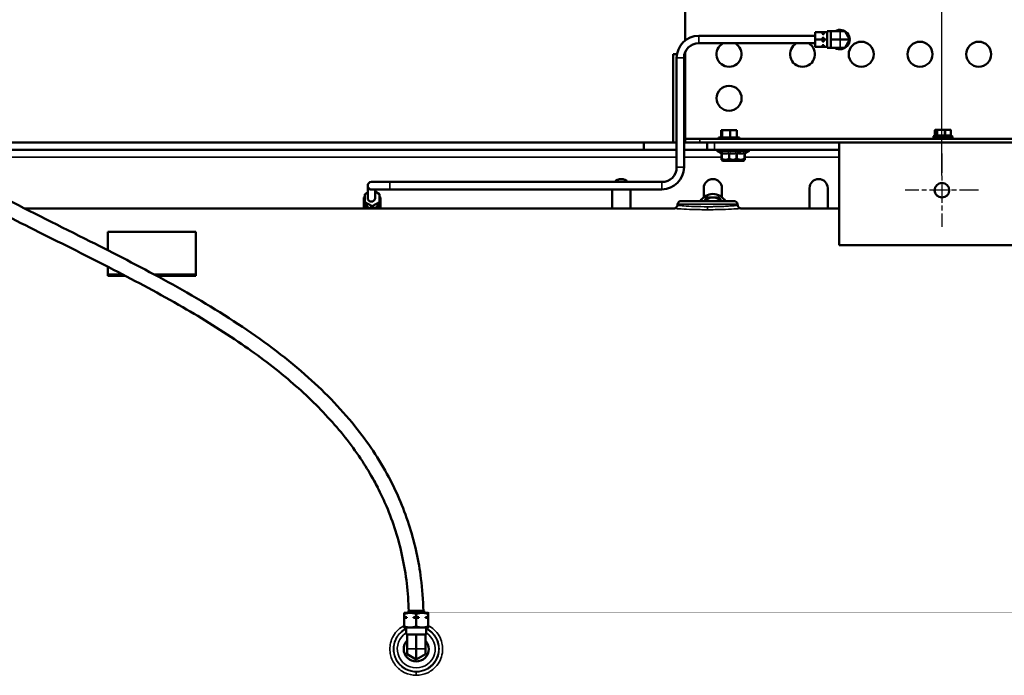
# Model space of a CAD drawing. Header units: inches. Extents: x 1 to 271, y 5 to 171.
# Tile 30 of 256: x 59 to 93, y 40 to 63. Entities that reach past the tile are written whole.
import ezdxf

# ---------------------------------------------------------------- set-up
doc = ezdxf.new("R2010")
doc.units = ezdxf.units.IN
doc.header["$LTSCALE"] = 8
doc.header["$MEASUREMENT"] = 0
doc.linetypes.add('CHAIN', pattern=[0.7087, 0.4724, -0.0591, 0.1181, -0.0591])
for name, color, linetype, lineweight in [('Center Mark (ANSI)', 7, 'Continuous', 25), ('Dimension (ANSI)', 7, 'Continuous', 25), ('Visible (ANSI)', 7, 'Continuous', 50), ('Visible Narrow (ANSI)', 7, 'Continuous', 35)]:
    doc.layers.add(name, color=color, linetype=linetype, lineweight=lineweight)
doc.styles.add('Dimension Text', font='tahoma.ttf')
doc.dimstyles.new('Dual Dimension', dxfattribs={"dimscale": 8, "dimtxt": 0.12, "dimasz": 0.098425, "dimexe": 0.125, "dimexo": 0.0625, "dimgap": 0.031496, "dimtad": 0, "dimtih": 1, "dimtoh": 1, "dimrnd": 1e-08, "dimzin": 4, "dimdsep": 46, "dimtxsty": 'Dimension Text', "dimcen": 0.09, "dimdle": 0.393701, "dimclrd": 256, "dimclre": 256, "dimclrt": 256, "dimadec": 0, "dimazin": 1, "dimtfac": 1, "dimtofl": 0, "dimtmove": 0, "dimatfit": 3, "dimfxl": 1, "dimtolj": 1, "dimtzin": 4, "dimlwd": -1, "dimlwe": -1, "dimarcsym": 0})

# ---------------------------------------------------------------- blocks, each defined once
blk = doc.blocks.new('*D11')
at = {"layer": 'Defpoints', "color": 0, "transparency": 16777216}
for p in [(47.923, 73.249), (47.923, 56.872), (90.733, 56.872)]:
    blk.add_point(p, dxfattribs=at)
at = {"layer": 'Dimension (ANSI)', "transparency": 16777216}
for p, q in [((47.923, 57.372), (47.923, 74.249)), ((90.733, 57.372), (90.733, 74.249)), ((48.71, 73.249), (64.719, 73.249)), ((89.945, 73.249), (74.298, 73.249))]:
    blk.add_line(p, q, dxfattribs=at)
for points in [[(48.71, 73.381), (48.71, 73.118), (47.923, 73.249)], [(89.945, 73.381), (89.945, 73.118), (90.733, 73.249)]]:
    blk.add_solid(points, dxfattribs=at)
at = {"layer": 'Dimension (ANSI)', "transparency": 16777216, "insert": (69.509, 73.249), "char_height": 0.96, "attachment_point": 5, "style": 'Dimension Text'}
blk.add_mtext('\\A1;{\\H3.0x;(}\\S42.81^ 1087.4 mm;{\\H3.0x;)}', dxfattribs=at)

msp = doc.modelspace()

# ---------------------------------------------------------------- linework, layer by layer
at = {"layer": 'Center Mark (ANSI)', "linetype": 'CHAIN', "ltscale": 0.173502}
for p, q in [((90.733, 58.122), (90.733, 55.622)), ((91.983, 56.872), (89.483, 56.872))]:
    msp.add_line(p, q, dxfattribs=at)
at = {"layer": 'Visible (ANSI)'}
for p, q in [((81.985, 61.965), (81.985, 65.382)), ((86.415, 62.127), (82.45, 62.127)), ((86.415, 62.252), (86.415, 62.002)), ((86.415, 62.252), (86.665, 62.252)), ((86.665, 62.252), (86.675, 62.252)), ((86.665, 62.252), (86.665, 62.215)), ((86.665, 62.038), (86.665, 62.002)), ((86.705, 62.252), (86.675, 62.252)), ((86.705, 62.188), (86.675, 62.188)), ((86.705, 62.065), (86.675, 62.065)), ((86.705, 62.252), (86.715, 62.252)), ((86.715, 62.252), (86.825, 62.252)), ((86.715, 62.252), (86.715, 62.215)), ((86.715, 62.038), (86.715, 62.002)), ((86.825, 62.252), (86.825, 62.288)), ((86.95, 62.288), (86.825, 62.288)), ((86.825, 62.252), (86.825, 62.248)), ((86.825, 62.005), (86.825, 62.248)), ((86.95, 62.273), (86.95, 62.288)), ((86.95, 62.288), (87.265, 62.288)), ((86.95, 62.273), (86.95, 62.145)), ((86.95, 62.145), (86.95, 62.017)), ((87.265, 62.288), (87.413, 62.288)), ((87.587, 62.017), (87.439, 62.273)), ((86.415, 61.877), (82.45, 61.877)), ((86.415, 62.002), (86.415, 61.752)), ((86.415, 62.002), (86.665, 62.002)), ((86.415, 61.752), (86.665, 61.752)), ((86.665, 62.002), (86.665, 61.965)), ((86.665, 61.788), (86.665, 61.752)), ((86.675, 61.752), (86.665, 61.752)), ((86.705, 61.938), (86.675, 61.938)), ((86.705, 61.815), (86.675, 61.815)), ((86.705, 61.752), (86.675, 61.752)), ((86.715, 61.752), (86.705, 61.752)), ((86.715, 62.002), (86.715, 61.965)), ((86.715, 62.002), (86.825, 62.002)), ((86.715, 61.788), (86.715, 61.752)), ((86.715, 61.752), (86.825, 61.752)), ((86.825, 62.005), (86.825, 62.002)), ((86.825, 62.002), (86.825, 61.998)), ((86.825, 61.755), (86.825, 61.998)), ((86.825, 61.755), (86.825, 61.752)), ((86.825, 61.715), (86.825, 61.752)), ((86.95, 61.715), (86.825, 61.715)), ((86.95, 61.987), (86.95, 62.017)), ((86.95, 61.987), (86.95, 61.858)), ((86.95, 61.858), (86.95, 61.73)), ((86.95, 61.715), (86.95, 61.73)), ((86.95, 61.715), (87.265, 61.715)), ((87.265, 61.715), (87.413, 61.715)), ((87.439, 61.73), (87.587, 61.987)), ((81.583, 58.502), (81.583, 61.502)), ((81.71, 61.502), (81.583, 61.502)), ((81.7, 61.377), (81.7, 57.652)), ((81.95, 61.377), (81.95, 57.652)), ((81.976, 61.502), (81.966, 61.502)), ((81.976, 61.502), (81.985, 61.502)), ((81.985, 58.622), (81.985, 61.56)), ((83.13, 58.672), (83.836, 58.672)), ((83.13, 58.672), (83.13, 58.622)), ((83.255, 58.922), (83.215, 58.922)), ((83.215, 58.922), (83.215, 58.672)), ((83.523, 58.922), (83.255, 58.922)), ((83.255, 58.922), (83.255, 58.672)), ((83.75, 58.922), (83.523, 58.922)), ((83.523, 58.922), (83.523, 58.672)), ((83.75, 58.922), (83.75, 58.672)), ((83.836, 58.672), (83.836, 58.622)), ((90.443, 58.702), (90.443, 58.642)), ((90.463, 58.722), (91.07, 58.722)), ((90.494, 58.742), (90.494, 58.92)), ((90.504, 58.93), (90.505, 58.93)), ((90.57, 58.93), (90.505, 58.93)), ((90.57, 58.93), (90.587, 58.93)), ((90.824, 58.93), (90.587, 58.93)), ((90.824, 58.93), (90.849, 58.93)), ((91.021, 58.93), (90.849, 58.93)), ((91.021, 58.93), (91.028, 58.93)), ((91.038, 58.742), (91.038, 58.92)), ((91.09, 58.702), (91.09, 58.642)), ((80.583, 58.502), (58.023, 58.502)), ((80.583, 58.502), (81.7, 58.502)), ((80.583, 58.252), (80.583, 58.502)), ((81.95, 58.502), (81.985, 58.502)), ((81.985, 58.622), (82.485, 58.622)), ((81.985, 58.622), (81.985, 58.502)), ((82.485, 58.502), (81.985, 58.502)), ((83.318, 58.622), (82.485, 58.622)), ((82.485, 58.502), (82.733, 58.502)), ((82.733, 58.502), (82.983, 58.502)), ((82.733, 58.502), (82.733, 58.252)), ((87.233, 58.502), (82.983, 58.502)), ((83.318, 58.622), (83.647, 58.622)), ((98.485, 58.622), (83.647, 58.622)), ((94.233, 58.502), (87.233, 58.502)), ((87.233, 58.502), (87.233, 55.002)), ((80.583, 58.252), (58.023, 58.252)), ((80.583, 58.252), (81.7, 58.252)), ((81.95, 58.252), (82.733, 58.252)), ((82.983, 58.252), (82.733, 58.252)), ((87.233, 58.252), (82.983, 58.252)), ((83.071, 58.212), (83.071, 58.252)), ((83.894, 58.212), (83.071, 58.212)), ((83.233, 58.118), (83.071, 58.212)), ((83.231, 58.119), (83.231, 57.947)), ((83.234, 58.141), (83.234, 57.947)), ((83.486, 58.141), (83.486, 57.947)), ((83.734, 58.119), (83.894, 58.212)), ((83.734, 58.141), (83.734, 57.947)), ((83.751, 58.129), (83.751, 57.947)), ((83.894, 58.212), (83.894, 58.252)), ((84.175, 58.212), (83.894, 58.212)), ((84.007, 58.141), (84.007, 57.947)), ((84.014, 58.118), (84.175, 58.212)), ((84.02, 58.122), (84.02, 57.947)), ((84.175, 58.212), (84.175, 58.252)), ((83.264, 57.877), (83.233, 57.908)), ((83.264, 57.877), (83.701, 57.877)), ((83.356, 57.872), (83.351, 57.877)), ((83.356, 57.872), (83.609, 57.872)), ((83.609, 57.872), (83.614, 57.877)), ((83.638, 57.872), (83.633, 57.877)), ((83.638, 57.872), (83.89, 57.872)), ((83.701, 57.877), (83.733, 57.908)), ((83.701, 57.877), (83.982, 57.877)), ((83.89, 57.872), (83.895, 57.877)), ((83.982, 57.877), (84.014, 57.908)), ((71.179, 57.027), (71.179, 57.006)), ((71.179, 57.006), (71.179, 56.603)), ((71.929, 57.152), (71.304, 57.152)), ((81.2, 57.152), (71.929, 57.152)), ((71.083, 56.742), (71.179, 56.796)), ((71.083, 56.463), (71.083, 56.742)), ((71.304, 56.902), (71.929, 56.902)), ((71.429, 56.902), (71.429, 56.603)), ((71.429, 56.828), (71.583, 56.742)), ((71.583, 56.742), (71.583, 56.463)), ((81.2, 56.902), (71.929, 56.902)), ((79.503, 56.252), (79.503, 56.902)), ((80.123, 56.902), (80.123, 56.252)), ((82.623, 56.634), (82.623, 56.942)), ((83.243, 56.942), (83.243, 56.634)), ((86.223, 56.252), (86.223, 56.942)), ((86.843, 56.942), (86.843, 56.252)), ((71.046, 56.607), (71.046, 56.497)), ((71.046, 56.464), (71.046, 56.497)), ((71.046, 56.464), (71.046, 56.321)), ((71.061, 56.632), (71.083, 56.644)), ((71.333, 56.324), (71.083, 56.463)), ((71.083, 56.463), (71.083, 56.399)), ((71.083, 56.386), (71.083, 56.399)), ((71.119, 56.378), (71.083, 56.399)), ((71.083, 56.386), (71.083, 56.357)), ((71.119, 56.365), (71.083, 56.386)), ((71.086, 56.355), (71.083, 56.357)), ((71.272, 56.252), (71.086, 56.355)), ((71.146, 56.353), (71.146, 56.361)), ((71.583, 56.463), (71.333, 56.324)), ((71.333, 56.324), (71.333, 56.259)), ((71.579, 56.355), (71.393, 56.252)), ((71.519, 56.353), (71.519, 56.361)), ((71.583, 56.399), (71.546, 56.378)), ((71.583, 56.386), (71.546, 56.365)), ((71.583, 56.357), (71.579, 56.355)), ((71.583, 56.644), (71.604, 56.632)), ((71.583, 56.463), (71.583, 56.399)), ((71.583, 56.399), (71.583, 56.386)), ((71.583, 56.386), (71.583, 56.357)), ((71.619, 56.607), (71.619, 56.497)), ((71.619, 56.464), (71.619, 56.497)), ((71.619, 56.464), (71.619, 56.321)), ((81.734, 56.398), (81.727, 56.355)), ((81.857, 56.502), (83.648, 56.502)), ((83.504, 56.334), (83.504, 56.334)), ((83.771, 56.398), (83.778, 56.355)), ((59.499, 56.252), (81.604, 56.252)), ((71.046, 56.321), (71.046, 56.278)), ((71.046, 56.252), (71.046, 56.278)), ((71.141, 56.252), (71.061, 56.296)), ((71.061, 56.26), (71.081, 56.252)), ((71.269, 56.284), (71.269, 56.292)), ((71.333, 56.259), (71.296, 56.28)), ((71.323, 56.252), (71.296, 56.267)), ((71.369, 56.28), (71.333, 56.259)), ((71.369, 56.267), (71.342, 56.252)), ((71.396, 56.284), (71.396, 56.292)), ((71.604, 56.296), (71.524, 56.252)), ((71.584, 56.252), (71.604, 56.26)), ((71.619, 56.321), (71.619, 56.278)), ((71.619, 56.252), (71.619, 56.278)), ((82.004, 56.226), (82.004, 56.226)), ((83.901, 56.252), (87.233, 56.252)), ((62.333, 55.457), (62.333, 54.826)), ((65.333, 55.457), (62.333, 55.457)), ((65.333, 54.003), (65.333, 55.457)), ((87.233, 55.002), (94.233, 55.002)), ((62.333, 54.265), (62.333, 54.003)), ((62.333, 53.953), (62.333, 54.003)), ((62.839, 54.003), (62.333, 54.003)), ((65.333, 54.003), (63.91, 54.003)), ((65.333, 54.003), (65.333, 53.953)), ((62.937, 53.953), (62.333, 53.953)), ((65.333, 53.953), (64.004, 53.953)), ((72.629, 42.482), (72.426, 42.482)), ((72.426, 42.445), (72.426, 42.345)), ((72.517, 42.337), (72.426, 42.337)), ((72.426, 42.313), (72.426, 42.337)), ((72.517, 42.313), (72.426, 42.313)), ((72.426, 42.305), (72.426, 42.018)), ((72.517, 42.337), (72.517, 42.313)), ((72.568, 42.545), (73.097, 42.545)), ((72.568, 42.482), (72.568, 42.545)), ((73.036, 42.482), (72.629, 42.482)), ((72.923, 42.337), (72.742, 42.337)), ((72.742, 42.313), (72.742, 42.337)), ((72.923, 42.313), (72.742, 42.313)), ((72.833, 42.445), (72.833, 42.345)), ((72.833, 42.305), (72.833, 42.018)), ((72.923, 42.337), (72.923, 42.313)), ((73.239, 42.482), (73.036, 42.482)), ((73.097, 42.482), (73.097, 42.545)), ((73.239, 42.337), (73.149, 42.337)), ((73.149, 42.313), (73.149, 42.337)), ((73.239, 42.313), (73.149, 42.313)), ((73.239, 42.445), (73.239, 42.345)), ((73.239, 42.337), (73.239, 42.313)), ((73.239, 42.305), (73.239, 42.018)), ((72.426, 41.982), (72.629, 41.982)), ((72.489, 41.982), (72.489, 41.744)), ((72.629, 41.982), (73.036, 41.982)), ((73.036, 41.982), (73.239, 41.982)), ((73.176, 41.982), (73.176, 41.744)), ((72.521, 41.744), (72.489, 41.744)), ((72.521, 41.744), (72.552, 41.744)), ((72.521, 41.252), (72.521, 41.744)), ((72.802, 41.744), (72.552, 41.744)), ((72.802, 41.744), (72.833, 41.744)), ((72.833, 41.744), (72.864, 41.744)), ((72.833, 41.252), (72.833, 41.744)), ((73.114, 41.744), (72.864, 41.744)), ((73.114, 41.744), (73.145, 41.744)), ((73.145, 41.252), (73.145, 41.744)), ((73.176, 41.744), (73.145, 41.744)), ((72.521, 41.252), (72.521, 41.071)), ((72.833, 41.252), (72.833, 40.891)), ((73.145, 41.252), (73.145, 41.071)), ((72.833, 40.891), (72.521, 41.071)), ((73.145, 41.071), (72.833, 40.891))]:
    msp.add_line(p, q, dxfattribs=at)
for centre, radius in [((87.985, 61.502), 0.426), ((89.985, 61.502), 0.426), ((91.985, 61.502), 0.426), ((83.485, 60.002), 0.426), ((90.733, 56.872), 0.25)]:
    msp.add_circle(centre, radius, dxfattribs=at)
for centre, radius, start, end in [((82.45, 61.377), 0.75, 90, 180), ((87.265, 62.002), 0.33, 240.248, 119.752), ((87.413, 62.258), 0.03, 30, 90), ((82.45, 61.377), 0.5, 90, 180), ((83.485, 61.502), 0.426, 118.448, 61.552), ((85.985, 61.502), 0.426, 118.448, 61.552), ((87.413, 61.745), 0.03, 270, 330), ((87.561, 62.002), 0.03, 330, 30), ((90.463, 58.702), 0.02, 90, 180), ((90.474, 58.742), 0.02, 270, 0), ((90.504, 58.92), 0.01, 90, 180), ((91.028, 58.92), 0.01, 0, 90), ((91.058, 58.742), 0.02, 180, 270), ((91.07, 58.702), 0.02, 0, 90), ((90.463, 58.642), 0.02, 180, 270), ((91.07, 58.642), 0.02, 270, 0), ((81.2, 57.652), 0.75, 270, 0), ((81.2, 57.652), 0.5, 270, 0), ((71.304, 57.027), 0.125, 90, 270), ((79.813, 56.942), 0.31, 42.7475, 137.2525), ((82.933, 56.942), 0.31, 0, 180), ((86.533, 56.942), 0.31, 0, 180), ((82.933, 56.252), 0.492, 30.5307, 149.4693), ((81.857, 56.377), 0.125, 90, 170), ((82.933, 56.252), 0.375, 90, 138.1897), ((82.933, 56.252), 0.375, 41.8103, 90), ((83.648, 56.377), 0.125, 10, 90), ((72.833, 41.252), 0.427, 136.8932, 43.1068)]:
    msp.add_arc(centre, radius, start, end, dxfattribs=at)
for centre, major_axis, ratio, start_param, end_param in [((71.333, 56.497), (-0.286, 0), 0.965926, 5.77289, 6.793481), ((71.076, 56.607), (-0.03, 0), 0.965926, 5.235988, 6.283185), ((71.333, 56.464), (-0.286, 0), 0.965926, 0, 0.876963), ((71.333, 56.497), (-0.286, 0), 0.965926, 0.536902, 1.088014), ((71.304, 56.603), (0.125, 0), 0.965926, 3.141593, 6.283185), ((71.333, 56.497), (-0.286, 0), 0.965926, 2.053579, 2.60469), ((71.333, 56.464), (0.286, 0), 0.965926, 5.406222, 6.283185), ((71.333, 56.497), (0.286, 0), 0.965926, 5.77289, 6.793481), ((71.589, 56.607), (0.03, 0), 0.965926, 0, 1.047198), ((71.076, 56.321), (-0.03, 0), 0.965926, 0, 1.047198), ((71.076, 56.278), (0.03, 0), 0.707107, 3.141593, 4.18879), ((71.589, 56.321), (0.03, 0), 0.965926, 5.235988, 6.283185), ((71.589, 56.278), (0.03, 0), 0.707107, 5.235988, 6.283185)]:
    msp.add_ellipse(centre, major_axis=major_axis, ratio=ratio, start_param=start_param, end_param=end_param, dxfattribs=at)
for points, knots in [([(86.675, 62.188), (86.675, 62.188), (86.674, 62.188), (86.673, 62.189), (86.673, 62.189), (86.671, 62.19), (86.67, 62.192), (86.666, 62.2), (86.665, 62.208), (86.665, 62.215)], [-0.14807199, -0.14807199, -0.14807199, -0.14807199, -0.14534173, -0.14534173, -0.14177521, -0.14177521, -0.12776472, -0.12776472, -0.0671072, -0.0671072, -0.0671072, -0.0671072]), ([(86.665, 62.038), (86.665, 62.045), (86.666, 62.053), (86.67, 62.061), (86.671, 62.063), (86.673, 62.064), (86.673, 62.064), (86.674, 62.065), (86.675, 62.065), (86.675, 62.065)], [-0.22903678, -0.22903678, -0.22903678, -0.22903678, -0.16837926, -0.16837926, -0.15436877, -0.15436877, -0.15080225, -0.15080225, -0.14807199, -0.14807199, -0.14807199, -0.14807199]), ([(86.715, 62.215), (86.715, 62.208), (86.714, 62.2), (86.71, 62.192), (86.709, 62.19), (86.707, 62.189), (86.707, 62.189), (86.706, 62.188), (86.705, 62.188), (86.705, 62.188)], [0.0671072, 0.0671072, 0.0671072, 0.0671072, 0.12776472, 0.12776472, 0.14177521, 0.14177521, 0.14534173, 0.14534173, 0.14807199, 0.14807199, 0.14807199, 0.14807199]), ([(86.705, 62.065), (86.705, 62.065), (86.706, 62.065), (86.707, 62.064), (86.707, 62.064), (86.709, 62.063), (86.71, 62.061), (86.714, 62.053), (86.715, 62.045), (86.715, 62.038)], [0.14816316, 0.14816316, 0.14816316, 0.14816316, 0.15089341, 0.15089341, 0.15445994, 0.15445994, 0.16847043, 0.16847043, 0.22912794, 0.22912794, 0.22912794, 0.22912794]), ([(86.675, 61.938), (86.675, 61.938), (86.674, 61.938), (86.673, 61.939), (86.673, 61.939), (86.671, 61.94), (86.67, 61.942), (86.666, 61.95), (86.665, 61.958), (86.665, 61.965)], [0.14807199, 0.14807199, 0.14807199, 0.14807199, 0.15080225, 0.15080225, 0.15436877, 0.15436877, 0.16837926, 0.16837926, 0.22903678, 0.22903678, 0.22903678, 0.22903678]), ([(86.665, 61.788), (86.665, 61.795), (86.666, 61.803), (86.67, 61.811), (86.671, 61.813), (86.673, 61.814), (86.673, 61.814), (86.674, 61.815), (86.675, 61.815), (86.675, 61.815)], [0.0671072, 0.0671072, 0.0671072, 0.0671072, 0.12776472, 0.12776472, 0.14177521, 0.14177521, 0.14534173, 0.14534173, 0.14807199, 0.14807199, 0.14807199, 0.14807199]), ([(86.715, 61.965), (86.715, 61.958), (86.714, 61.95), (86.71, 61.942), (86.709, 61.94), (86.707, 61.939), (86.707, 61.939), (86.706, 61.938), (86.705, 61.938), (86.705, 61.938)], [0.0671072, 0.0671072, 0.0671072, 0.0671072, 0.12776472, 0.12776472, 0.14177521, 0.14177521, 0.14534173, 0.14534173, 0.14807199, 0.14807199, 0.14807199, 0.14807199]), ([(86.705, 61.815), (86.705, 61.815), (86.706, 61.815), (86.707, 61.814), (86.707, 61.814), (86.709, 61.813), (86.71, 61.811), (86.714, 61.803), (86.715, 61.795), (86.715, 61.788)], [0.14807199, 0.14807199, 0.14807199, 0.14807199, 0.15080225, 0.15080225, 0.15436877, 0.15436877, 0.16837926, 0.16837926, 0.22903678, 0.22903678, 0.22903678, 0.22903678]), ([(52.453, 59.237), (52.685, 59.215), (52.915, 59.183), (53.543, 59.067), (53.934, 58.96), (54.663, 58.705), (55.006, 58.558), (55.762, 58.205), (56.168, 57.993), (57.288, 57.403), (58.002, 57.019), (59.706, 56.141), (60.71, 55.644), (62.555, 54.716), (63.391, 54.288), (65.082, 53.364), (65.94, 52.864), (67.558, 51.795), (68.326, 51.229), (69.654, 50.064), (70.232, 49.477), (71.18, 48.298), (71.571, 47.716), (72.189, 46.555), (72.432, 45.977), (72.792, 44.821), (72.918, 44.24), (73.04, 43.287), (73.068, 42.916), (73.078, 42.545)], [1.684016, 1.684016, 1.684016, 1.684016, 3.452458, 3.452458, 6.601905, 6.601905, 9.729266, 9.729266, 13.76261, 13.76261, 20.844457, 20.844457, 30.038692, 30.038692, 37.455478, 37.455478, 45.132276, 45.132276, 52.413697, 52.413697, 58.655112, 58.655112, 63.955308, 63.955308, 68.68507, 68.68507, 73.18251, 73.18251, 76.009544, 76.009544, 76.009544, 76.009544]), ([(71.596, 46.595), (71.591, 46.606), (71.585, 46.618), (71.576, 46.635), (71.573, 46.641), (71.567, 46.653), (71.564, 46.66), (71.547, 46.693), (71.534, 46.719), (71.481, 46.821), (71.441, 46.898), (71.274, 47.202), (71.14, 47.425), (70.673, 48.141), (70.305, 48.611), (69.487, 49.518), (69.032, 49.953), (68.026, 50.814), (67.467, 51.235), (66.239, 52.08), (65.565, 52.496), (64.103, 53.34), (63.313, 53.761), (61.671, 54.606), (60.818, 55.028), (59.163, 55.859), (58.36, 56.269), (56.804, 57.089), (56.057, 57.504), (54.91, 58.055), (54.54, 58.218), (53.657, 58.528), (53.111, 58.659), (52.504, 58.73), (52.448, 58.736), (52.393, 58.741)], [0, 0, 0, 0, 0.097597, 0.097597, 0.146396, 0.146396, 0.205079, 0.205079, 0.425279, 0.425279, 1.085934, 1.085934, 3.069241, 3.069241, 7.600101, 7.600101, 12.391473, 12.391473, 17.745559, 17.745559, 23.865322, 23.865322, 30.88111, 30.88111, 38.536675, 38.536675, 46.138192, 46.138192, 53.756865, 53.756865, 57.192705, 57.192705, 61.431377, 61.431377, 61.858437, 61.858437, 61.858437, 61.858437]), ([(71.119, 56.378), (71.125, 56.375), (71.132, 56.371), (71.139, 56.366), (71.142, 56.364), (71.145, 56.362), (71.145, 56.362), (71.146, 56.361), (71.146, 56.361), (71.146, 56.361)], [0.0671072, 0.0671072, 0.0671072, 0.0671072, 0.11687918, 0.11687918, 0.1394349, 0.1394349, 0.14445325, 0.14445325, 0.14788386, 0.14788386, 0.14788386, 0.14788386]), ([(71.146, 56.353), (71.146, 56.353), (71.146, 56.353), (71.145, 56.353), (71.145, 56.353), (71.144, 56.353), (71.142, 56.354), (71.134, 56.357), (71.126, 56.361), (71.119, 56.365)], [0.14835129, 0.14835129, 0.14835129, 0.14835129, 0.15108154, 0.15108154, 0.15464807, 0.15464807, 0.16865856, 0.16865856, 0.22931607, 0.22931607, 0.22931607, 0.22931607]), ([(71.519, 56.361), (71.519, 56.361), (71.519, 56.361), (71.52, 56.361), (71.52, 56.362), (71.521, 56.363), (71.523, 56.364), (71.531, 56.369), (71.539, 56.374), (71.546, 56.378)], [-0.14807199, -0.14807199, -0.14807199, -0.14807199, -0.14534173, -0.14534173, -0.14177521, -0.14177521, -0.12776472, -0.12776472, -0.0671072, -0.0671072, -0.0671072, -0.0671072]), ([(71.546, 56.365), (71.539, 56.361), (71.531, 56.357), (71.523, 56.354), (71.521, 56.353), (71.52, 56.353), (71.52, 56.353), (71.519, 56.353), (71.519, 56.353), (71.519, 56.353)], [-0.22903678, -0.22903678, -0.22903678, -0.22903678, -0.16837926, -0.16837926, -0.15436877, -0.15436877, -0.15080225, -0.15080225, -0.14807199, -0.14807199, -0.14807199, -0.14807199]), ([(81.604, 56.251), (81.612, 56.252), (81.621, 56.252), (81.641, 56.257), (81.653, 56.261), (81.676, 56.274), (81.687, 56.282), (81.705, 56.302), (81.712, 56.313), (81.722, 56.335), (81.725, 56.345), (81.727, 56.355)], [0.000815, 0.000815, 0.000815, 0.000815, 0.0653345, 0.0653345, 0.1585676, 0.1585676, 0.2624041, 0.2624041, 0.3628017, 0.3628017, 0.4415708, 0.4415708, 0.4415708, 0.4415708]), ([(83.778, 56.355), (83.78, 56.342), (83.785, 56.329), (83.797, 56.306), (83.806, 56.295), (83.825, 56.277), (83.836, 56.269), (83.86, 56.258), (83.873, 56.254), (83.889, 56.252), (83.891, 56.252), (83.895, 56.252), (83.896, 56.252), (83.899, 56.251), (83.899, 56.251), (83.9, 56.251)], [0, 0, 0, 0, 0.0999112, 0.0999112, 0.2012509, 0.2012509, 0.3012652, 0.3012652, 0.4030332, 0.4030332, 0.4225454, 0.4225454, 0.4325885, 0.4325885, 0.4400775, 0.4400775, 0.4400775, 0.4400775]), ([(71.269, 56.292), (71.269, 56.292), (71.27, 56.292), (71.27, 56.292), (71.27, 56.292), (71.273, 56.291), (71.276, 56.29), (71.283, 56.286), (71.29, 56.283), (71.296, 56.28)], [0.14807199, 0.14807199, 0.14807199, 0.14807199, 0.15150259, 0.15150259, 0.15652094, 0.15652094, 0.17907666, 0.17907666, 0.22884865, 0.22884865, 0.22884865, 0.22884865]), ([(71.296, 56.267), (71.289, 56.271), (71.281, 56.275), (71.273, 56.281), (71.271, 56.282), (71.27, 56.283), (71.27, 56.283), (71.269, 56.284), (71.269, 56.284), (71.269, 56.284)], [0.0671072, 0.0671072, 0.0671072, 0.0671072, 0.12776472, 0.12776472, 0.14177521, 0.14177521, 0.14534173, 0.14534173, 0.14807199, 0.14807199, 0.14807199, 0.14807199]), ([(71.369, 56.28), (71.376, 56.283), (71.384, 56.288), (71.392, 56.291), (71.394, 56.292), (71.395, 56.292), (71.395, 56.292), (71.396, 56.292), (71.396, 56.292), (71.396, 56.292)], [-0.22884865, -0.22884865, -0.22884865, -0.22884865, -0.16819113, -0.16819113, -0.15418064, -0.15418064, -0.15061412, -0.15061412, -0.14788386, -0.14788386, -0.14788386, -0.14788386]), ([(71.396, 56.284), (71.396, 56.284), (71.396, 56.284), (71.395, 56.283), (71.395, 56.283), (71.394, 56.282), (71.392, 56.281), (71.384, 56.275), (71.376, 56.271), (71.369, 56.267)], [-0.14807199, -0.14807199, -0.14807199, -0.14807199, -0.14534173, -0.14534173, -0.14177521, -0.14177521, -0.12776472, -0.12776472, -0.0671072, -0.0671072, -0.0671072, -0.0671072]), ([(72.578, 42.545), (72.561, 43.168), (72.489, 43.794), (72.232, 44.988), (72.051, 45.563), (71.738, 46.299), (71.653, 46.483), (71.562, 46.664)], [0, 0, 0, 0, 4.755847, 4.755847, 9.30952, 9.30952, 10.850991, 10.850991, 10.850991, 10.850991])]:
    msp.add_open_spline(points, degree=3, knots=knots, dxfattribs=at)
for points, weights in [([(83.233, 58.118), (83.233, 58.118), (83.234, 58.141)], [1.45932292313, 1.46186894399, 1.35460304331]), ([(83.234, 58.141), (83.36, 58.099), (83.486, 58.141)], [1.35460304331, 1.5641608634, 1.35460304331]), ([(83.486, 58.141), (83.61, 58.099), (83.734, 58.141)], [1.35460304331, 1.5641608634, 1.35460304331]), ([(83.764, 58.137), (83.884, 58.101), (84.007, 58.141)], [1.37259213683, 1.554743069, 1.35460304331]), ([(84.007, 58.141), (84.011, 58.117), (84.014, 58.118)], [1.35460304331, 1.46793226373, 1.45868421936]), ([(83.234, 57.947), (83.233, 57.875), (83.231, 57.947)], [1.4330661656, 1.65476227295, 1.4330661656]), ([(83.486, 57.947), (83.36, 57.875), (83.234, 57.947)], [1.4330661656, 1.65476227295, 1.4330661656]), ([(83.734, 57.947), (83.61, 57.875), (83.486, 57.947)], [1.4330661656, 1.65476227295, 1.4330661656]), ([(83.733, 57.908), (83.733, 57.909), (83.734, 57.947)], [1.54385176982, 1.54128317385, 1.4330661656]), ([(83.751, 57.947), (83.742, 57.942), (83.734, 57.937)], [1.4330661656, 1.44684639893, 1.45891352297]), ([(84.007, 57.947), (83.879, 57.875), (83.751, 57.947)], [1.4330661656, 1.65476227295, 1.4330661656]), ([(84.02, 57.947), (84.014, 57.875), (84.007, 57.947)], [1.4330661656, 1.65476227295, 1.4330661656]), ([(82.644, 56.502), (82.678, 56.56), (82.716, 56.627)], [1.04165958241, 1.07350047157, 1.07160620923]), ([(82.716, 56.627), (82.832, 56.627), (82.933, 56.627)], [1.07160620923, 1.0744744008, 1]), ([(82.933, 56.627), (83.033, 56.627), (83.149, 56.627)], [1, 1.0744744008, 1.07160620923]), ([(83.149, 56.627), (83.187, 56.56), (83.221, 56.502)], [1.07160620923, 1.07350047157, 1.04165958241]), ([(72.629, 42.482), (72.535, 42.482), (72.426, 42.445)], [1, 1.08201790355, 1.08670576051]), ([(72.426, 42.445), (72.426, 42.482), (72.426, 42.482)], [1.08670576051, 1.08201790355, 1]), ([(72.426, 42.345), (72.473, 42.34), (72.517, 42.337)], [1.00845067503, 1.01112012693, 1]), ([(72.426, 42.337), (72.426, 42.34), (72.426, 42.345)], [1, 1.01112012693, 1.00845067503]), ([(72.517, 42.313), (72.473, 42.31), (72.426, 42.305)], [1, 1.01112012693, 1.00845067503]), ([(72.426, 42.305), (72.426, 42.31), (72.426, 42.313)], [1.00845067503, 1.01112012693, 1]), ([(72.833, 42.445), (72.724, 42.482), (72.629, 42.482)], [1.08670576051, 1.08201790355, 1]), ([(72.742, 42.337), (72.785, 42.34), (72.833, 42.345)], [1, 1.01112012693, 1.00845067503]), ([(72.833, 42.305), (72.785, 42.31), (72.742, 42.313)], [1.00845067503, 1.01112012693, 1]), ([(73.036, 42.482), (72.941, 42.482), (72.833, 42.445)], [1, 1.08201790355, 1.08670576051]), ([(72.833, 42.345), (72.88, 42.34), (72.923, 42.337)], [1.00845067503, 1.01112012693, 1]), ([(72.923, 42.313), (72.88, 42.31), (72.833, 42.305)], [1, 1.01112012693, 1.00845067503]), ([(73.239, 42.445), (73.13, 42.482), (73.036, 42.482)], [1.08670576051, 1.08201790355, 1]), ([(73.149, 42.337), (73.192, 42.34), (73.239, 42.345)], [1, 1.01112012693, 1.00845067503]), ([(73.239, 42.305), (73.192, 42.31), (73.149, 42.313)], [1.00845067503, 1.01112012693, 1]), ([(73.239, 42.482), (73.239, 42.482), (73.239, 42.445)], [1, 1.08201790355, 1.08670576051]), ([(73.239, 42.345), (73.239, 42.34), (73.239, 42.337)], [1.00845067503, 1.01112012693, 1]), ([(73.239, 42.313), (73.239, 42.31), (73.239, 42.305)], [1, 1.01112012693, 1.00845067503]), ([(72.426, 41.982), (72.426, 41.982), (72.426, 42.018)], [1, 1.08201790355, 1.08670576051]), ([(72.426, 42.018), (72.535, 41.982), (72.629, 41.982)], [1.08670576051, 1.08201790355, 1]), ([(72.629, 41.982), (72.724, 41.982), (72.833, 42.018)], [1, 1.08201790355, 1.08670576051]), ([(72.833, 42.018), (72.941, 41.982), (73.036, 41.982)], [1.08670576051, 1.08201790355, 1]), ([(73.036, 41.982), (73.13, 41.982), (73.239, 42.018)], [1, 1.08201790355, 1.08670576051]), ([(73.239, 42.018), (73.239, 41.982), (73.239, 41.982)], [1.08670576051, 1.08201790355, 1])]:
    msp.add_rational_spline(points, weights, degree=2, dxfattribs=at)
at = {"layer": 'Visible Narrow (ANSI)'}
for p, q in [((82.45, 62.127), (82.45, 61.877)), ((86.675, 62.188), (86.675, 62.252)), ((86.675, 61.938), (86.675, 62.065)), ((86.705, 62.188), (86.705, 62.252)), ((86.705, 62.065), (86.705, 61.938)), ((86.95, 62.273), (87.265, 62.273)), ((87.265, 62.273), (87.265, 62.288)), ((87.265, 62.273), (87.439, 62.273)), ((87.265, 62.273), (87.265, 62.017)), ((86.675, 61.815), (86.675, 61.752)), ((86.705, 61.815), (86.705, 61.752)), ((86.95, 62.017), (87.265, 62.017)), ((86.95, 61.987), (87.265, 61.987)), ((86.95, 61.73), (87.265, 61.73)), ((87.265, 62.017), (87.587, 62.017)), ((87.265, 61.987), (87.265, 62.017)), ((87.265, 61.987), (87.587, 61.987)), ((87.265, 61.987), (87.265, 61.73)), ((87.265, 61.73), (87.439, 61.73)), ((87.265, 61.715), (87.265, 61.73)), ((81.7, 61.377), (81.95, 61.377)), ((81.976, 61.502), (81.976, 58.502)), ((91.09, 58.702), (90.443, 58.702)), ((90.495, 58.92), (90.494, 58.92)), ((90.494, 58.742), (90.495, 58.742)), ((90.495, 58.92), (90.56, 58.92)), ((90.495, 58.742), (90.495, 58.92)), ((90.56, 58.742), (90.495, 58.742)), ((90.585, 58.92), (90.56, 58.92)), ((90.56, 58.92), (90.56, 58.742)), ((90.56, 58.742), (90.585, 58.742)), ((90.585, 58.742), (90.585, 58.92)), ((90.585, 58.92), (90.822, 58.92)), ((90.822, 58.742), (90.585, 58.742)), ((90.856, 58.92), (90.822, 58.92)), ((90.822, 58.92), (90.822, 58.742)), ((90.822, 58.742), (90.856, 58.742)), ((90.856, 58.742), (90.856, 58.92)), ((90.856, 58.92), (91.028, 58.92)), ((91.028, 58.742), (90.856, 58.742)), ((91.038, 58.92), (91.028, 58.92)), ((91.028, 58.92), (91.028, 58.742)), ((91.028, 58.742), (91.038, 58.742)), ((82.485, 58.622), (82.485, 58.502)), ((82.983, 58.252), (82.983, 58.502)), ((90.443, 58.642), (91.09, 58.642)), ((81.7, 58.002), (56.983, 58.002)), ((83.231, 58.002), (81.95, 58.002)), ((87.233, 58.002), (84.02, 58.002)), ((81.7, 57.652), (81.95, 57.652)), ((71.929, 57.152), (71.929, 56.902)), ((81.2, 57.152), (81.2, 56.902)), ((83.771, 56.398), (81.734, 56.398)), ((71.061, 56.296), (71.061, 56.26)), ((71.061, 56.252), (71.061, 56.26)), ((71.604, 56.296), (71.604, 56.26)), ((71.604, 56.252), (71.604, 56.26)), ((82.753, 56.208), (82.753, 56.311)), ((72.833, 41.252), (72.521, 41.252)), ((73.145, 41.252), (72.833, 41.252)), ((72.833, 40.355), (72.833, 40.471))]:
    msp.add_line(p, q, dxfattribs=at)
for radius, start, end in [(0.768, 116.5813, 63.4187), (0.645, 122.1984, 57.8016)]:
    msp.add_arc((72.833, 41.252), radius, start, end, dxfattribs=at)
for centre, major_axis, ratio, start_param, end_param in [((90.476, 58.742), (0, -0.02), 0.964708, 0, 1.570796), ((90.505, 58.92), (0, 0.01), 0.964708, 0, 1.570796), ((90.541, 58.742), (0, -0.02), 0.964708, 0, 1.570796), ((90.57, 58.92), (0, 0.01), 0.964708, 0, 1.570796), ((90.58, 58.742), (0, -0.02), 0.254309, 0, 1.570796), ((90.587, 58.92), (0, 0.01), 0.254309, 0, 1.570796), ((90.817, 58.742), (0, -0.02), 0.254309, 0, 1.570796), ((90.824, 58.92), (0, 0.01), 0.254309, 0, 1.570796), ((90.849, 58.92), (0, 0.01), 0.710398, 4.712389, 6.283185), ((90.87, 58.742), (0, -0.02), 0.710398, 4.712389, 6.283185), ((91.021, 58.92), (0, 0.01), 0.710398, 4.712389, 6.283185), ((91.042, 58.742), (0, -0.02), 0.710398, 4.712389, 6.283185), ((71.304, 57.006), (-0.125, 0), 0.965926, 0, 2.108484), ((71.333, 56.525), (-0.27, 0), 0.965926, 0.558518, 0.659881), ((71.333, 56.528), (-0.26, 0), 0.965926, 0.661047, 0.768951), ((71.333, 56.535), (-0.26, 0), 0.965926, 0.757588, 0.768951), ((71.333, 56.528), (0.26, 0), 0.965926, 5.514235, 5.622138), ((71.333, 56.535), (0.26, 0), 0.965926, 5.514235, 5.525598), ((71.333, 56.525), (0.27, 0), 0.965926, 5.623304, 5.724667), ((71.333, 56.535), (-0.26, 0), 0.965926, 1.325444, 1.340903), ((71.333, 56.528), (0.26, 0), 0.965926, 4.467037, 4.576339), ((71.333, 56.525), (-0.27, 0), 0.965926, 1.434514, 1.535877), ((71.333, 56.525), (-0.27, 0), 0.965926, 1.605716, 1.707079), ((71.333, 56.528), (0.26, 0), 0.965926, 4.848439, 4.957741), ((71.333, 56.535), (-0.26, 0), 0.965926, 1.80069, 1.816148)]:
    msp.add_ellipse(centre, major_axis=major_axis, ratio=ratio, start_param=start_param, end_param=end_param, dxfattribs=at)
for points, knots in [([(71.562, 46.664), (71.377, 47.032), (70.721, 48.15), (69.326, 49.762), (67.561, 51.194), (65.946, 52.269), (64.555, 53.089), (63.193, 53.825), (61.887, 54.495), (60.659, 55.109), (59.52, 55.679), (58.564, 56.166), (57.603, 56.667), (56.947, 57.016), (56.467, 57.27), (56.316, 57.35), (56.183, 57.42), (56.051, 57.489), (55.677, 57.683), (55.113, 57.965), (54.251, 58.34), (53.422, 58.597), (52.722, 58.711), (52.439, 58.74), (52.393, 58.744)], [1.1102245, 1.1102245, 1.1102245, 1.1102245, 1.1428571, 1.2142857, 1.2857143, 1.3333333, 1.3809524, 1.4285714, 1.4761905, 1.5238095, 1.5714286, 1.6190476, 1.6547619, 1.7142857, 1.7261905, 1.7380952, 1.7410714, 1.75, 1.7619048, 1.8095238, 1.8571429, 1.9285714, 1.9642857, 1.9712125, 1.9712125, 1.9712125, 1.9712125]), ([(82.753, 56.311), (82.598, 56.311), (82.29, 56.317), (81.922, 56.338), (81.752, 56.353), (81.727, 56.355), (81.727, 56.355)], [0, 0, 0, 0, 1.145626, 2.291252, 3.436878, 4.009548, 4.009548, 4.009548, 4.009548]), ([(83.778, 56.355), (83.778, 56.355), (83.778, 56.355), (83.776, 56.354), (83.771, 56.354), (83.756, 56.353), (83.746, 56.352), (83.725, 56.35), (83.717, 56.35), (83.692, 56.348), (83.673, 56.346), (83.63, 56.343), (83.607, 56.341), (83.572, 56.339), (83.564, 56.338), (83.528, 56.336), (83.497, 56.334), (83.432, 56.33), (83.397, 56.328), (83.324, 56.324), (83.286, 56.322), (83.231, 56.32), (83.215, 56.32), (83.16, 56.317), (83.119, 56.316), (83.036, 56.314), (82.993, 56.313), (82.907, 56.311), (82.864, 56.311), (82.797, 56.311), (82.775, 56.311), (82.753, 56.311)], [12.028955, 12.028955, 12.028955, 12.028955, 12.127461, 12.127461, 12.462606, 12.462606, 12.797598, 12.797598, 12.983762, 12.983762, 13.315932, 13.315932, 13.646511, 13.646511, 13.747513, 13.747513, 14.086707, 14.086707, 14.424503, 14.424503, 14.760395, 14.760395, 14.893139, 14.893139, 15.220117, 15.220117, 15.546447, 15.546447, 15.872034, 15.872034, 16.038765, 16.038765, 16.038765, 16.038765]), ([(83.694, 56.348), (83.695, 56.348), (83.697, 56.348), (83.7, 56.348), (83.701, 56.348), (83.702, 56.348)], [10.98037802, 10.98037802, 10.98037802, 10.98037802, 11.01378444, 11.01378444, 11.03383261, 11.03383261, 11.03383261, 11.03383261]), ([(81.604, 56.251), (81.604, 56.251), (81.632, 56.249), (81.822, 56.235), (82.235, 56.214), (82.58, 56.208), (82.753, 56.208)], [-4.009544, -4.009544, -4.009544, -4.009544, -3.436878, -2.291252, -1.145626, 0, 0, 0, 0]), ([(82.753, 56.208), (82.925, 56.208), (83.27, 56.214), (83.637, 56.233), (83.853, 56.248), (83.901, 56.251), (83.901, 56.251)], [-16.038765, -16.038765, -16.038765, -16.038765, -14.893139, -13.747513, -12.983762, -12.029029, -12.029029, -12.029029, -12.029029]), ([(83.775, 56.242), (83.766, 56.242), (83.74, 56.24), (83.71, 56.238), (83.689, 56.237)], [-10.8156424, -10.8156424, -10.8156424, -10.8156424, -10.6925099, -10.4481246, -10.4481246, -10.4481246, -10.4481246]), ([(72.426, 42.051), (72.351, 42.013), (72.207, 41.913), (72.042, 41.706), (71.951, 41.474), (71.934, 41.318), (71.934, 41.252)], [-5.185809, -5.185809, -5.185809, -5.185809, -4.642812, -4.06246, -3.482109, -3.046848, -3.046848, -3.046848, -3.046848]), ([(72.057, 41.252), (72.057, 41.31), (72.072, 41.446), (72.15, 41.647), (72.294, 41.829), (72.421, 41.918), (72.489, 41.952)], [3.046848, 3.046848, 3.046848, 3.046848, 3.482109, 4.06246, 4.642812, 5.206235, 5.206235, 5.206235, 5.206235]), ([(73.176, 41.951), (73.244, 41.918), (73.371, 41.83), (73.515, 41.647), (73.6, 41.427), (73.624, 41.114), (73.492, 40.774), (73.182, 40.525), (72.949, 40.471), (72.833, 40.471)], [6.981132, 6.981132, 6.981132, 6.981132, 7.544569, 8.124921, 8.705272, 9.285624, 10.446327, 11.316854, 12.187381, 12.187381, 12.187381, 12.187381]), ([(73.732, 41.251), (73.732, 41.318), (73.714, 41.475), (73.623, 41.705), (73.458, 41.913), (73.314, 42.013), (73.239, 42.051)], [-9.140392, -9.140392, -9.140392, -9.140392, -8.705272, -8.124921, -7.544569, -7.001559, -7.001559, -7.001559, -7.001559]), ([(71.934, 41.252), (71.934, 41.185), (71.956, 40.984), (72.105, 40.675), (72.428, 40.417), (72.698, 40.355), (72.833, 40.355)], [-3.046839, -3.046839, -3.046839, -3.046839, -2.611582, -1.741054, -0.870527, 0, 0, 0, 0]), ([(72.833, 40.471), (72.716, 40.471), (72.483, 40.525), (72.204, 40.749), (72.076, 41.019), (72.057, 41.193), (72.057, 41.252)], [0, 0, 0, 0, 0.870527, 1.741054, 2.611582, 3.046839, 3.046839, 3.046839, 3.046839]), ([(72.833, 40.355), (72.967, 40.355), (73.237, 40.417), (73.597, 40.703), (73.724, 41.029), (73.732, 41.229), (73.732, 41.251)], [-12.187381, -12.187381, -12.187381, -12.187381, -11.316854, -10.446327, -9.285624, -9.140512, -9.140512, -9.140512, -9.140512])]:
    msp.add_open_spline(points, degree=3, knots=knots, dxfattribs=at)
for points in [[(81.757, 56.352), (81.76, 56.352), (81.763, 56.352), (81.766, 56.352)], [(81.915, 56.231), (81.818, 56.236), (81.741, 56.242), (81.688, 56.245)]]:
    msp.add_open_spline(points, degree=3, dxfattribs=at)

# ---------------------------------------------------------------- dimensions: what is measured, and where the dimension line sits
at = {"layer": 'Dimension (ANSI)'}
dim = msp.add_linear_dim(base=(47.923, 73.249), p1=(90.733, 56.872), p2=(47.923, 56.872), angle=180, text='{\\H3.0x;(}\\S<>^ 1087.4 mm;{\\H3.0x;)}', dimstyle='Dual Dimension', override={"dimgap": 0.031496, "dimtih": 0, "dimtoh": 0, "dimdec": 2, "dimpost": '\\X', "dimtol": 0, "dimlim": 0, "dimtp": 0, "dimtm": 0, "dimtdec": 2, "dimatfit": 1}, dxfattribs=at)
dim.commit()
dim.dimension.update_dxf_attribs({"geometry": '*D11', "text_midpoint": (69.509, 73.249), "dimtype": 160})

doc.saveas('drawing.dxf')
